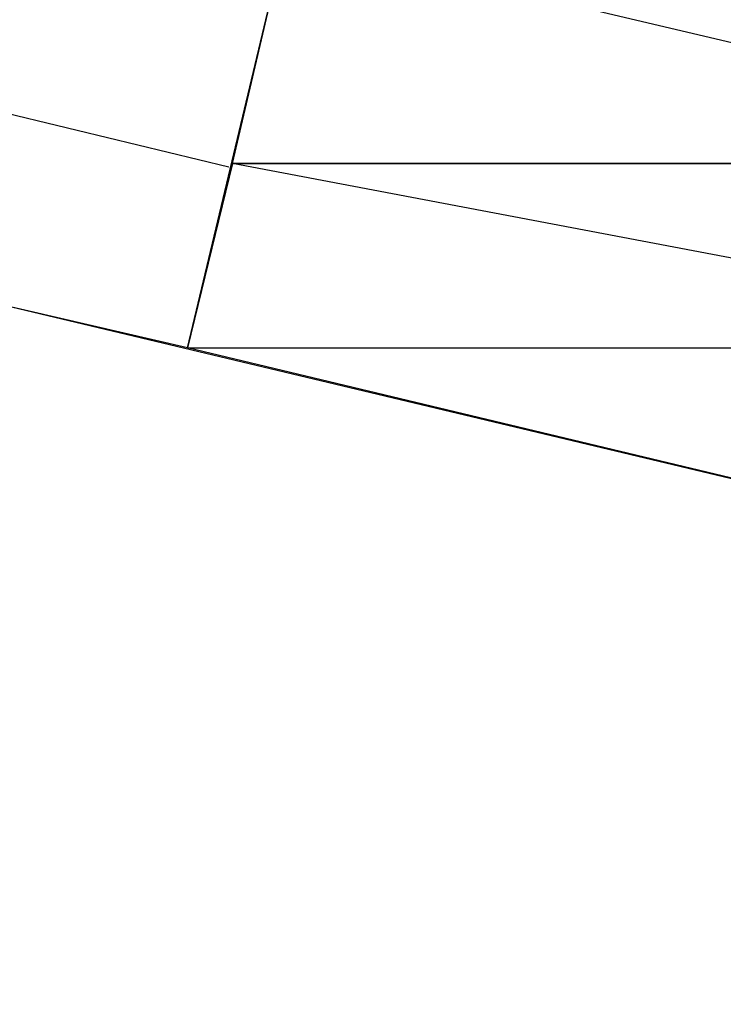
# Model space of a CAD drawing. Header units: feet. Extents: x -79 to 198, y -22 to 181.
# Tile 45 of 256: x 90.66 to 93.15, y 24.42 to 27.9. Entities that reach past the tile are written whole.
import ezdxf

# ---------------------------------------------------------------- set-up
doc = ezdxf.new("R2010")
doc.units = ezdxf.units.FT
doc.layers.add('A-LINEA', color=7, linetype='CONTINUOUS')
doc.layers.add('A-MURO-CONCRETO', color=8, linetype='CONTINUOUS')

msp = doc.modelspace()

# ---------------------------------------------------------------- linework, layer by layer
at = {"layer": 'A-LINEA'}
msp.add_line((91.2533, 26.7378), (89.3067, 27.1911), dxfattribs=at)
for points in [[(67.2267, 7.6444), (67.2667, 7.8178), (67.76, 9.9244), (68.1067, 9.9378), (69.9867, 17.8978), (72.5733, 17.2844), (72.7333, 17.9244), (80.72, 16.0444), (83.12, 15.4711), (87.16, 14.5111), (90.12, 27.0044), (94.6533, 25.9244), (94.8133, 26.5778), (97.52, 25.9378), (103.5333, 24.5111), (107.3733, 40.7511), (107.64, 40.6978), (108.9733, 40.3778), (112.68, 39.4978), (119.16, 37.9644), (119.2267, 38.2978), (125.3067, 36.8578)], [(95, 27.3911), (94.6533, 25.9244), (91.2533, 26.7378), (91.6, 28.1911), (95, 27.3911)], [(91.4, 27.3778), (89.4667, 27.8444), (89.3067, 27.1911)]]:
    msp.add_lwpolyline(points, dxfattribs=at)
at = {"layer": 'A-MURO-CONCRETO'}
for points in [[(91.6, 28.1911), (95, 27.3911), (91.4133, 27.3911), (91.6, 28.1911), (91.6, 28.1911)], [(91.4133, 27.3911), (91.2533, 26.7378), (94.8533, 26.7378), (91.4133, 27.3911)], [(91.4133, 27.3911), (95, 27.3911), (94.8533, 26.7378), (91.4133, 27.3911), (91.4133, 27.3911)], [(91.2533, 26.7378), (94.8533, 26.7378), (94.6533, 25.9244), (91.2533, 26.7378), (91.2533, 26.7378)]]:
    msp.add_lwpolyline(points, dxfattribs=at)

doc.saveas('drawing.dxf')
